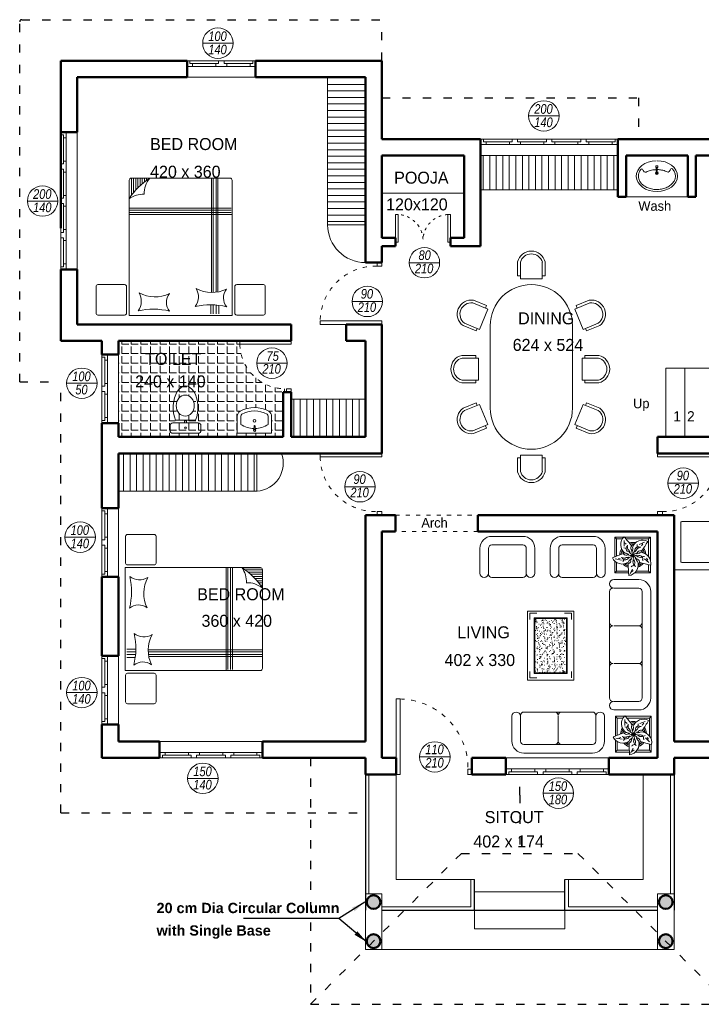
# Model space of a CAD drawing. Header units: centimetres. Extents: x 157 to 4450, y 465 to 3176.
# Tile 1 of 19: x 444 to 1438, y 465 to 1900. Entities that reach past the tile are written whole.
import ezdxf

# ---------------------------------------------------------------- set-up
doc = ezdxf.new("R2010")
doc.units = ezdxf.units.CM
doc.linetypes.add('ACAD_ISO03W100', pattern=[30, 12, -18])
doc.layers.get('0').update_dxf_attribs({"lineweight": 25})
for name, color, linetype, lineweight in [('1.000', 144, 'Continuous', 13), ('Dimension', 8, 'Continuous', 18), ('Door', 4, 'Continuous', 13), ('DTEXT', 76, 'Continuous', 15), ('FURNIT', 204, 'Continuous', 9), ('Roof Line', 2, 'ACAD_ISO03W100', 25), ('Text', 32, 'Continuous', 20), ('Wall', 1, 'Continuous', 50), ('Win', 5, 'Continuous', 20)]:
    doc.layers.add(name, color=color, linetype=linetype, lineweight=lineweight)
doc.styles.add('Dimension', font='arialbd.ttf')
doc.styles.add('ITALIAN', font='ARIALNBI.TTF')
doc.styles.get("Standard").update_dxf_attribs({"font": 'comicbd.ttf'})
doc.dimstyles.get("Standard").update_dxf_attribs({"dimscale": 0.7, "dimtxt": 25, "dimasz": 1.75, "dimexe": 1.25, "dimexo": 0.625, "dimgap": 5, "dimtad": 0, "dimtih": 1, "dimtoh": 1, "dimdec": 0, "dimdsep": 46, "dimtxsty": 'Standard', "dimblk": 'Ar+', "dimcen": 2.5, "dimse1": 1, "dimse2": 1, "dimclrt": 7, "dimadec": 0, "dimazin": 0, "dimtfac": 1, "dimtdec": 0, "dimtmove": 2, "dimatfit": 3, "dimfxl": 1, "dimarcsym": 0})
pattern_1 = [(90, (243.7865, 700.546), (-9.525, 6e-16), [])]

# ---------------------------------------------------------------- blocks, each defined once
blk = doc.blocks.new('BED')
h = blk.add_hatch()
h.set_pattern_fill('LINE', color=256, angle=90, style=0)
h.set_pattern_definition([(90, (596.1703, -996.858), (-3.175, -7e-16), [])])
h.paths.add_polyline_path([(45, -200), (72, -200, 0.414214), (75, -197), (75, -170, -0.104414)])
for p, q in [((-75, 0), (-75, -197)), ((75, 0), (-75, 0)), ((75, -197), (75, 0)), ((-123.4, -3.2), (-123.4, -42.1)), ((-81.7, -0.4), (-120.6, -0.4)), ((-78.9, -42.1), (-78.9, -3.2)), ((-55.8, -2.2), (-55.8, -14.6)), ((-51.7, -2.2), (-51.7, -15)), ((-47.6, -2.2), (-47.6, -15.3)), ((-44, -2.2), (-44, -15.4)), ((78.9, -42.1), (78.9, -3.2)), ((81.7, -0.4), (120.6, -0.4)), ((123.4, -3.2), (123.4, -42.1)), ((-54.4, -34.1), (-54.4, -200)), ((-51.7, -33.7), (-51.7, -200)), ((-47.6, -33.4), (-47.6, -200)), ((-44.9, -33.3), (-44.9, -200)), ((-120.6, -44.9), (-81.7, -44.9)), ((120.6, -44.9), (81.7, -44.9)), ((-73.9, -147.1), (75, -147.1)), ((-73.6, -149.7), (75, -149.7)), ((-73.6, -153.3), (75, -153.3)), ((-73.4, -156.1), (75, -156.1)), ((-72, -200), (72, -200))]:
    blk.add_line(p, q)
for centre, radius, start, end in [((-120.6, -3.2), 2.78, 90, 180), ((-81.7, -3.2), 2.78, 0, 90), ((-82.8, -25.5), 20.4, 321.548, 39.7706), ((-42.9, 82.7), 98.1, 255.7159, 282.8073), ((-2.6, -27.1), 23.3, 142.6889, 210.7999), ((0.4, -19.1), 20.4, 321.548, 39.7706), ((40.3, 89), 98.1, 255.7159, 282.8073), ((80.6, -20.8), 23.3, 142.6889, 210.7999), ((81.7, -3.2), 2.78, 90, 180), ((120.6, -3.2), 2.78, 0, 90), ((37.6, -75.9), 48.9, 62.0019, 115.6938), ((-120.6, -42.1), 2.78, 180, 270), ((-81.7, -42.1), 2.78, 270, 0), ((-45.6, -82.3), 48.9, 62.0019, 115.6938), ((81.7, -42.1), 2.78, 180, 270), ((120.6, -42.1), 2.78, 270, 0), ((-11, -114), 102.7, 303.0782, 326.9218), ((54.2, -139.5), 37, 268.2727, 304.3395), ((18.8, -177.9), 34.3, 319.8721, 2.475), ((-72, -197), 3, 180, 270), ((72, -197), 3, 270, 0)]:
    blk.add_arc(centre, radius, start, end)
blk = doc.blocks.new('90 D1 210')
at = {"linetype": 'ACAD_ISO03W100', "ltscale": 0.5}
blk.add_arc((-8.5, 3.5), 81.5, 88.9456, 178.9456, dxfattribs=at)
at = {"layer": 'Win'}
for p, q in [((-7, 90), (-7, 85)), ((-7, 90), (0, 90)), ((0, 90), (0, 85)), ((-7, 85), (0, 85)), ((0, 5), (-90, 5)), ((-90, 0), (-90, 5)), ((0, 0), (-90, 0)), ((0, 5), (0, 0))]:
    blk.add_line(p, q, dxfattribs=at)
blk = doc.blocks.new('100 Ds 210')
at = {"linetype": 'ACAD_ISO03W100', "ltscale": 0.4}
for centre, start, end in [((2.5, 2.5), 3.0128, 86.9872), ((97.5, 2.5), 93.0128, 176.9872)]:
    blk.add_arc(centre, 47.6, start, end, dxfattribs=at)
at = {"layer": 'Win'}
for p, q in [((0, 50), (0, 0)), ((5, 50), (0, 50)), ((5, 50), (5, 0)), ((95, 0), (95, 50)), ((100, 50), (95, 50)), ((100, 0), (100, 50)), ((0, 0), (5, 0)), ((95, 0), (100, 0))]:
    blk.add_line(p, q, dxfattribs=at)
blk = doc.blocks.new('90 D1 210 (a)')
at = {"linetype": 'ACAD_ISO03W100', "ltscale": 0.5}
blk.add_arc((8.5, 3.5), 81.5, 1.0544, 91.0544, dxfattribs=at)
at = {"layer": 'Win'}
for p, q in [((0, 90), (0, 85)), ((7, 90), (0, 90)), ((7, 90), (7, 85)), ((7, 85), (0, 85)), ((0, 5), (90, 5)), ((0, 5), (0, 0)), ((0, 0), (90, 0)), ((90, 0), (90, 5))]:
    blk.add_line(p, q, dxfattribs=at)
blk = doc.blocks.new('100 D 210(b)')
at = {"linetype": 'ACAD_ISO03W100', "ltscale": 0.5}
blk.add_arc((8.5, 3.5), 91.5, 0.9392, 90.9392, dxfattribs=at)
at = {"layer": 'Win'}
for p, q in [((0, 100), (0, 94.6)), ((7, 100), (0, 100)), ((7, 95), (0, 95)), ((7, 100), (7, 95)), ((0, 5), (100, 5)), ((0, 5), (0, 0)), ((0, 0), (100, 0)), ((100, 0), (100, 5))]:
    blk.add_line(p, q, dxfattribs=at)
blk = doc.blocks.new('WASH (Toilet)')
for p, q in [((0, 0), (50, 0)), ((0, -24.7), (0, 0)), ((50, 0), (50, -24.7)), ((5, -24.7), (5, -12.7)), ((24.3, -2.7), (23.5, -3.8)), ((23.5, -3.8), (23.8, -5.1)), ((23.8, -5.1), (24.9, -5.9)), ((24.7, -10.9), (24.2, -5.4)), ((25.6, -2.5), (24.3, -2.7)), ((24.9, -5.9), (26.2, -5.6)), ((26.7, -3.2), (25.6, -2.5)), ((25.8, -10.9), (26.2, -5.6)), ((26.2, -5.6), (26.9, -4.5)), ((26.9, -4.5), (26.7, -3.2)), ((45, -24.7), (45, -12.7))]:
    blk.add_line(p, q)
for centre, radius in [((25.2, -4.2), 1.29), ((25, -18), 1.84)]:
    blk.add_circle(centre, radius)
for centre, radius, start, end in [((25, -43.5), 36.7, 91.0153, 123.0557), ((25.3, -9.9), 1.12, 240.6851, 296.699), ((25, -43.5), 36.7, 56.9443, 88.2669), ((8.3, -24.7), 8.33, 180, 240), ((8.3, -24.7), 3.33, 180, 240), ((25, 4.2), 36.7, 240, 300), ((41.7, -24.7), 3.33, 300, 0), ((41.7, -24.7), 8.33, 300, 0), ((25, 4.2), 41.7, 240, 300)]:
    blk.add_arc(centre, radius, start, end)
blk = doc.blocks.new('CLOSET-europ-')
for p, q in [((25.3, 18.1), (25.3, -18.9)), ((36.3, 22.1), (29.3, 22.1)), ((40.3, -18.9), (40.3, 18.1)), ((21.4, -15), (21.4, 14.1)), ((21.4, 1.1), (25.3, 1.1)), ((21.4, -1.9), (25.3, -1.9)), ((29.3, -22.9), (36.3, -22.9))]:
    blk.add_line(p, q)
blk.add_circle((32.6, -0.4), 1.32)
for centre, start, end in [((29.3, 18.1), 90, 180), ((36.3, 18.1), 0, 90), ((29.3, -18.9), 180, 270), ((36.3, -18.9), 270, 0)]:
    blk.add_arc(centre, 4, start, end)
at = {"extrusion": (0, 0, -1)}
for centre, major_axis, ratio, start_param, end_param in [((2.9, -0.4), (31.5, 0), 0.5703, 0.941985, 5.3412), ((0, 0), (15.4, 0), 0.857143, 3.141593, 9.424778)]:
    blk.add_ellipse(centre, major_axis=major_axis, ratio=ratio, start_param=start_param, end_param=end_param, dxfattribs=at)
blk = doc.blocks.new('sofa2')
for p, q in [((50, 0), (-50, 0)), ((50, -12.5), (-50, -12.5)), ((-67.5, -17.5), (-67.5, -53.75)), ((-55, -17.5), (-55, -53.75)), ((0, -17.5), (0, -53.75)), ((0, -17.5), (0, -53.75)), ((55, -53.75), (55, -17.5)), ((67.5, -53.75), (67.5, -17.5)), ((-50, -60), (50, -60))]:
    blk.add_line(p, q)
for centre, radius, start, end in [((-50, -17.5), 17.5, 90, 180), ((50, -17.5), 17.5, 0, 90), ((-50, -17.5), 5, 90, 180), ((-5, -17.5), 5, 0, 90), ((5, -17.5), 5, 90, 180), ((50, -17.5), 5, 0, 90), ((-61.25, -53.75), 6.25, 180, 0), ((-50, -55), 5, 180, 270), ((-5, -55), 5, 270, 0), ((5, -55), 5, 180, 270), ((50, -55), 5, 270, 0), ((61.25, -53.75), 6.25, 180, 0)]:
    blk.add_arc(centre, radius, start, end)
blk = doc.blocks.new('sofa3')
for p, q in [((77.5, 0), (-77.5, 0)), ((77.5, -12.5), (-77.5, -12.5)), ((-95, -17.5), (-95, -53.75)), ((-82.5, -17.5), (-82.5, -53.75)), ((-27.5, -17.5), (-27.5, -53.75)), ((-27.5, -17.5), (-27.5, -53.75)), ((27.5, -17.5), (27.5, -53.75)), ((27.5, -17.5), (27.5, -53.75)), ((82.5, -53.75), (82.5, -17.5)), ((95, -53.75), (95, -17.5)), ((-77.5, -60), (77.5, -60))]:
    blk.add_line(p, q)
for centre, radius, start, end in [((-77.5, -17.5), 17.5, 90, 180), ((77.5, -17.5), 17.5, 0, 90), ((-77.5, -17.5), 5, 90, 180), ((-32.5, -17.5), 5, 0, 90), ((-22.5, -17.5), 5, 90, 180), ((22.5, -17.5), 5, 0, 90), ((32.5, -17.5), 5, 90, 180), ((77.5, -17.5), 5, 0, 90), ((-88.75, -53.75), 6.25, 180, 0), ((-77.5, -55), 5, 180, 270), ((-32.5, -55), 5, 270, 0), ((-22.5, -55), 5, 180, 270), ((22.5, -55), 5, 270, 0), ((32.5, -55), 5, 180, 270), ((77.5, -55), 5, 270, 0), ((88.75, -53.75), 6.25, 180, 0)]:
    blk.add_arc(centre, radius, start, end)
blk = doc.blocks.new('sofa1')
for p, q in [((22.5, 0), (-22.5, 0)), ((22.5, -12.5), (-22.5, -12.5)), ((-40, -17.5), (-40, -53.75)), ((-27.5, -17.5), (-27.5, -53.75)), ((27.5, -53.75), (27.5, -17.5)), ((40, -53.75), (40, -17.5)), ((-22.5, -60), (22.5, -60))]:
    blk.add_line(p, q)
for centre, radius, start, end in [((-22.5, -17.5), 17.5, 90, 180), ((22.5, -17.5), 17.5, 0, 90), ((-22.5, -17.5), 5, 90, 180), ((22.5, -17.5), 5, 0, 90), ((-33.75, -53.75), 6.25, 180, 0), ((-22.5, -55), 5, 180, 270), ((22.5, -55), 5, 270, 0), ((33.75, -53.75), 6.25, 180, 0)]:
    blk.add_arc(centre, radius, start, end)
blk = doc.blocks.new('coir-')
h = blk.add_hatch()
h.set_pattern_fill('AR-SAND', color=256, scale=0.15, style=0)
h.set_pattern_definition([(37.5, (-7611.087, -350.692), (-0.2400047, 7.3411986), [0, -5.7912, 0, -6.477, 0, -6.19125]), (7.5, (-7611.087, -350.692), (6.742849, 10.752377), [0, -3.1242, 0, -5.2197, 0, -2.00025]), (327.5, (-7615.773, -350.692), (11.8648856, 0.021558), [0, -1.905, 0, -6.858, 0, -8.9535]), (317.5, (-7615.773, -350.692), (11.453347, 3.34394), [0, -0.9525, 0, -4.4958, 0, -5.1435])])
h.paths.add_polyline_path([(-39.6, 56.8), (-39.6, 10.8), (39.6, 10.8), (39.6, 56.8)])
for p, q in [((-50.4, 67.6), (50.4, 67.6)), ((-50.4, 0), (-50.4, 67.6)), ((-47.2, 64.2), (-37.8, 64.2)), ((-47.2, 64.2), (-37.8, 64.2)), ((-47.2, 53.8), (-47.2, 64.2)), ((-47.2, 53.8), (-47.2, 64.2)), ((40.6, 57.7), (-40.6, 57.7)), ((-40.6, 57.7), (-40.6, 9.8)), ((47.2, 64.2), (37.8, 64.2)), ((47.2, 64.2), (37.8, 64.2)), ((40.6, 9.8), (40.6, 57.7)), ((47.2, 53.8), (47.2, 64.2)), ((47.2, 53.8), (47.2, 64.2)), ((50.4, 0), (50.4, 67.6)), ((39.6, 56.8), (-39.6, 56.8)), ((-39.6, 56.8), (-39.6, 10.8)), ((39.6, 10.8), (39.6, 56.8)), ((-50.4, 0), (50.4, 0)), ((-47.2, 3.4), (-37.8, 3.4)), ((-47.2, 3.4), (-37.8, 3.4)), ((-40.6, 9.8), (40.6, 9.8)), ((-39.6, 10.8), (39.6, 10.8)), ((47.2, 3.4), (37.8, 3.4)), ((47.2, 3.4), (37.8, 3.4)), ((47.2, 13.8), (47.2, 3.4)), ((47.2, 13.8), (47.2, 3.4))]:
    blk.add_line(p, q)
blk = doc.blocks.new('flower')
for p, q in [((-13.4, 26.5), (-26.3, 26.5)), ((-26.3, 26.5), (-26.3, -2.2)), ((-23.7, 23.9), (-26.3, 26.5)), ((-23.7, 23.9), (-15.3, 23.9)), ((-23.7, -1.2), (-23.7, 23.9)), ((-12.5, 13.3), (-12.7, 21.9)), ((-9.5, 16.1), (-12.3, 18.4)), ((25.7, 26.5), (-12.1, 26.5)), ((-9.9, 23.9), (23.1, 23.9)), ((17.1, 19.1), (9.2, 15.9)), ((12.7, 13.8), (14.8, 16.6)), ((23.1, 23.9), (25.7, 26.5)), ((23.1, 23.9), (23.1, -2)), ((25.7, -6.9), (25.7, 26.5)), ((-26.3, -8.4), (-26.3, -25.5)), ((-16.4, -6.8), (-25.9, -5.2)), ((-23.7, -22.9), (-23.7, -10.4)), ((-18.5, -4.5), (-21.5, -5.2)), ((23.3, -10.5), (17.3, -4.9)), ((21.9, -6.8), (19.8, -4.2)), ((23.1, -13.8), (23.1, -22.9)), ((-23.7, -22.9), (-26.3, -25.5)), ((-26.3, -25.5), (-6, -25.5)), ((-6.2, -22.9), (-23.7, -22.9)), ((-4.4, -27.4), (-0.5, -20)), ((0.7, -22.3), (-2.3, -24.6)), ((2.7, -25.5), (25.7, -25.5)), ((23.1, -22.9), (5.1, -22.9)), ((23.1, -22.9), (25.7, -25.5)), ((25.7, -25.5), (25.7, -14.4))]:
    blk.add_line(p, q)
for centre, radius, start, end in [((-1.8, 15.7), 15.8, 133.7709, 232.4562), ((-158.6, -101.4), 194.5, 36.3611, 41.403), ((7.8, 13.8), 15.8, 175.5885, 196.9232), ((0, 0), 19, 77.3946, 106.2488), ((0, 0), 17, 81.9746, 103.4633), ((1.8, 10.8), 4.79, 93.2089, 248.5535), ((14.4, 6.5), 15.8, 61.7709, 160.9232), ((-187.9, 11.1), 194.5, 0.3611, 1.3361), ((-145.5, 119.4), 194.5, 324.3611, 329.403), ((47.5, -182.1), 194.5, 108.3611, 113.403), ((0, 0), 19, 149.3946, 178.2488), ((0, 0), 17, 153.9746, 175.4633), ((-9.7, 5), 4.79, 165.2089, 320.5535), ((-68.6, -175.3), 194.5, 72.3611, 73.3361), ((-10.8, -1.7), 4.79, 29.3492, 95.5397), ((-4.9, 9.8), 4.79, 129.2089, 284.5535), ((-9.7, 5), 4.79, 353.3492, 59.5397), ((-1.8, 15.7), 15.8, 249.5421, 276.3607), ((-10.7, 11.7), 15.8, 285.5421, 312.3607), ((7.8, 13.8), 15.8, 213.5421, 240.3607), ((-15.5, 3.2), 15.8, 321.5421, 348.3607), ((-4.9, 9.8), 4.79, 317.3492, 23.5397), ((14.4, 6.5), 15.8, 177.5421, 204.3607), ((15.5, -3.2), 15.8, 141.5421, 168.3607), ((10.7, -11.7), 15.8, 105.5421, 132.3607), ((1.8, -15.7), 15.8, 69.5421, 96.3607), ((-7.8, -13.8), 15.8, 30.4375, 60.3607), ((-14.4, -6.5), 15.8, 357.5421, 24.3607), ((1.8, 10.8), 4.79, 281.3492, 1.952), ((7.8, 7.7), 4.79, 57.2089, 212.5535), ((7.8, 7.7), 4.79, 245.3492, 311.5397), ((10.8, 1.7), 4.79, 21.2089, 176.5535), ((15.5, -3.2), 15.8, 103.5885, 124.9232), ((10.7, -11.7), 15.8, 349.7709, 88.9232), ((0, 0), 17, 9.9746, 31.4633), ((0, 0), 19, 5.3946, 34.2488), ((-15.5, 3.2), 15.8, 205.7709, 304.9232), ((-10.7, 11.7), 15.8, 247.5885, 268.9232), ((-10.8, -1.7), 4.79, 201.2089, 356.5535), ((145.5, -119.4), 194.5, 144.3611, 145.3361), ((0, 0), 19, 221.3946, 250.2488), ((0, 0), 17, 225.9746, 247.4633), ((-7.8, -7.7), 4.79, 65.3492, 131.5397), ((-7.8, -7.7), 4.79, 237.2089, 32.5535), ((187.9, -11.1), 194.5, 180.3611, 185.403), ((-1.8, -10.8), 4.79, 101.3492, 167.5397), ((-7.8, -13.8), 15.8, 277.7709, 16.9232), ((-1.8, -10.8), 4.79, 273.2089, 68.5535), ((4.9, -9.8), 4.79, 137.3492, 217.952), ((-14.4, -6.5), 15.8, 340.4562, 340.9232), ((158.6, 101.4), 194.5, 215.9577, 217.3361), ((4.9, -9.8), 4.79, 309.2089, 104.5535), ((9.7, -5), 4.79, 173.3492, 239.5397), ((9.7, -5), 4.79, 345.2089, 140.5535), ((10.8, 1.7), 4.79, 209.3492, 289.952), ((0, 0), 19, 293.3946, 322.2488), ((0, 0), 17, 297.9746, 319.4633), ((68.6, 175.3), 194.5, 252.3611, 257.403), ((1.8, -15.7), 15.8, 52.4562, 52.9232), ((-47.5, 182.1), 194.5, 287.9577, 289.3361), ((1.8, -15.7), 15.8, 31.5885, 37.015), ((-14.4, -6.5), 15.8, 319.5885, 325.015)]:
    blk.add_arc(centre, radius, start, end)
blk = doc.blocks.new('FRIDGE')
for points in [[(-28, 3), (28, 3, 0.414214), (30, 5), (30, 6, 0.414214), (28, 8), (-28, 8, 0.414214), (-30, 6), (-30, 5, 0.414214)], [(-28, -52), (28, -52, 0.414214), (30, -50), (30, -2, 0.414214), (28, 0), (-28, 0, 0.414214), (-30, -2), (-30, -50, 0.414214)]]:
    blk.add_lwpolyline(points, format="xyb", close=True)
blk.add_open_spline([(24.4, 8), (23.9, 8.4), (23, 9.1), (21.8, 10.1), (20.6, 10.4), (19.7, 9.5), (20.7, 9.5), (21.3, 9), (20.7, 8.4), (20.3, 8.1), (20.1, 8)], degree=3, knots=[0, 0, 0, 0, 1.291654, 2.200769, 3.839886, 4.285587, 5.034227, 5.643325, 6.202245, 7.060624, 7.060624, 7.060624, 7.060624])
blk = doc.blocks.new('75 D2 210 (b)')
at = {"linetype": 'ACAD_ISO03W100', "ltscale": 0.5}
blk.add_arc((8.5, 3.5), 66.5, 1.2922, 91.2922, dxfattribs=at)
at = {"layer": 'Win'}
for p, q in [((7, 75), (0, 75)), ((0, 75), (0, 70)), ((7, 75), (7, 70)), ((7, 70), (0, 70)), ((0, 5), (75, 5)), ((0, 5), (0, 0)), ((0, 0), (75, 0)), ((75, 0), (75, 5))]:
    blk.add_line(p, q, dxfattribs=at)
blk = doc.blocks.new('WASH (Common)')
for p, q in [((1.6, 4.4), (-1.6, 4.4)), ((0, 6), (0, 2.7))]:
    blk.add_line(p, q)
at = {"lineweight": 9}
for points in [[(-1.6, 12.5), (1.2, 12.5), (1.2, 15.1), (-1.6, 15.1)], [(-1, 7.9), (0.5, 7.9), (0.5, 12.5), (-1, 12.5)]]:
    blk.add_lwpolyline(points, close=True, dxfattribs=at)
for radius in [2.13, 1.63]:
    blk.add_circle((0, 4.4), radius, dxfattribs=at)
blk.add_ellipse((0, 0), major_axis=(-30, 0), ratio=0.75, start_param=4.747261, end_param=10.979607)
blk.add_open_spline([(-1, 9.5), (-3.3, 9.4), (-5.5, 9.2), (-9.9, 8.2), (-12.2, 7.5), (-16.3, 5.6), (-18.2, 4.5), (-21.4, 11.9), (-22.8, 10.5), (-25, 7.5), (-25.8, 5.9), (-26.8, 2.9), (-27, 1.4), (-27, 0), (-27, -1.4), (-26.8, -2.8), (-25.9, -5.7), (-25.1, -7.3), (-23, -10.3), (-21.6, -11.8), (-18.4, -14.3), (-16.5, -15.5), (-12.4, -17.4), (-10.2, -18.1), (-5.5, -19.2), (-3.1, -19.5), (1.8, -19.5), (4.3, -19.3), (9, -18.5), (11.3, -17.8), (15.5, -16), (17.4, -14.9), (20.8, -12.5), (22.3, -11.1), (24.6, -8.1), (25.5, -6.6), (26.7, -3.4), (27, -1.7), (27, 1.5), (26.7, 3.2), (25.6, 6.4), (24.7, 7.9), (22.4, 10.9), (21, 12.3), (17.7, 4.8), (15.7, 5.9), (11.6, 7.7), (9.3, 8.4), (4.8, 9.2), (2.7, 9.5), (0.5, 9.5)], degree=3, knots=[4.750091, 4.750091, 4.750091, 4.750091, 4.989867, 4.989867, 5.254661, 5.254661, 5.519456, 5.519456, 5.784251, 5.784251, 6.049045, 6.049045, 6.283185, 6.283185, 6.283185, 6.506748, 6.506748, 6.771543, 6.771543, 7.036337, 7.036337, 7.301132, 7.301132, 7.565927, 7.565927, 7.830721, 7.830721, 8.095516, 8.095516, 8.360311, 8.360311, 8.625105, 8.625105, 8.8899, 8.8899, 9.154695, 9.154695, 9.419489, 9.419489, 9.684284, 9.684284, 9.949079, 9.949079, 10.213873, 10.213873, 10.478668, 10.478668, 10.743463, 10.743463, 10.978312, 10.978312, 10.978312, 10.978312])
blk = doc.blocks.new('DIN22')
for p, q in [((26.8, 81.1), (26.8, 101.6)), ((30.8, 77.1), (30.8, 101.1)), ((62.8, 77.1), (62.8, 101.1)), ((66.8, 81.1), (66.8, 101.6)), ((-4.6, 75.4), (-13.6, 97.6)), ((-2.4, 80.6), (-10.1, 99.6)), ((102.4, 80.6), (110.1, 99.6)), ((104.6, 75.4), (113.6, 97.6)), ((-39.4, 65.5), (-47.2, 84.4)), ((-34.2, 63.3), (-43.3, 85.5)), ((-4.6, 75.4), (-34.2, 63.3)), ((-2.4, 80.6), (-6.1, 79.1)), ((30.8, 81.1), (26.8, 81.1)), ((62.8, 77.1), (30.8, 77.1)), ((66.8, 81.1), (62.8, 81.1)), ((102.4, 80.6), (106.1, 79.1)), ((104.6, 75.4), (134.2, 63.3)), ((134.2, 63.3), (143.3, 85.5)), ((139.4, 65.5), (147.2, 84.4)), ((-35.7, 67), (-39.4, 65.5)), ((110, 60), (-10, 60)), ((135.7, 67), (139.4, 65.5)), ((-82.5, 20), (-103, 20)), ((-78.5, 16), (-102.5, 16)), ((-82.5, 16), (-82.5, 20)), ((-78.5, -16), (-78.5, 16)), ((178.5, -16), (178.5, 16)), ((178.5, 16), (202.5, 16)), ((182.5, 16), (182.5, 20)), ((182.5, 20), (203, 20)), ((-82.5, -20), (-103, -20)), ((-78.5, -16), (-102.5, -16)), ((-82.5, -20), (-82.5, -16)), ((178.5, -16), (202.5, -16)), ((182.5, -20), (182.5, -16)), ((182.5, -20), (203, -20)), ((-39.4, -65.5), (-47.2, -84.4)), ((-34.2, -63.3), (-43.3, -85.5)), ((-35.7, -67), (-39.4, -65.5)), ((-4.6, -75.4), (-34.2, -63.3)), ((-10, -60), (110, -60)), ((104.6, -75.4), (134.2, -63.3)), ((134.2, -63.3), (143.3, -85.5)), ((135.7, -67), (139.4, -65.5)), ((139.4, -65.5), (147.2, -84.4)), ((-4.6, -75.4), (-13.6, -97.6)), ((-2.4, -80.6), (-10.1, -99.6)), ((-2.4, -80.6), (-6.1, -79.1)), ((30.8, -78), (26.8, -78)), ((26.8, -78), (26.8, -98.5)), ((62.8, -74), (30.8, -74)), ((30.8, -74), (30.8, -98)), ((62.8, -74), (62.8, -98)), ((66.8, -78), (62.8, -78)), ((66.8, -78), (66.8, -98.5)), ((102.4, -80.6), (106.1, -79.1)), ((102.4, -80.6), (110.1, -99.6)), ((104.6, -75.4), (113.6, -97.6))]:
    blk.add_line(p, q)
for centre, radius, start, end in [((46.8, 96.7), 20.6, 13.708, 166.292), ((-26.8, 87.5), 20.6, 35.9808, 188.5648), ((-26.8, 87.5), 16.6, 37.5533, 186.9923), ((46.8, 96.7), 16.6, 15.2805, 164.7195), ((126.8, 87.5), 20.6, 351.4352, 144.0192), ((126.8, 87.5), 16.6, 353.0077, 142.4467), ((-10, 0), 60, 90, 270), ((110, 0), 60, 270, 90), ((-98.1, 0), 20.6, 103.708, 256.292), ((-98.1, 0), 16.6, 105.2805, 254.7195), ((198.1, 0), 16.6, 285.2805, 74.7195), ((198.1, 0), 20.6, 283.708, 76.292), ((-26.8, -87.5), 20.6, 171.4352, 324.0192), ((-26.8, -87.5), 16.6, 173.0077, 322.4467), ((126.8, -87.5), 20.6, 215.9808, 8.5648), ((126.8, -87.5), 16.6, 217.5533, 6.9923), ((46.8, -93.6), 20.6, 193.708, 346.292), ((46.8, -93.6), 16.6, 195.2805, 344.7195)]:
    blk.add_arc(centre, radius, start, end)
blk = doc.blocks.new('Double Column (Single Base)')
at = {"layer": 'FURNIT'}
for points in [[(10, 69, 1), (-10, 69, 1)], [(-10, 12, 1), (10, 12, 1)]]:
    blk.add_hatch(color=256, dxfattribs=at).paths.add_polyline_path(points)
for centre in [(0, 69), (0, 12)]:
    blk.add_circle(centre, 10)
at = {"layer": 'Win'}
blk.add_lwpolyline([(-12, 0), (12, 0), (12, 81), (-12, 81)], close=True, dxfattribs=at)
blk = doc.blocks.new('Ar+')
for p, q in [((0, 10), (0, -10)), ((-5, 0), (5, 0))]:
    blk.add_line(p, q)
at = {"lineweight": 35}
blk.add_line((5, 5), (-5, -5), dxfattribs=at)

msp = doc.modelspace()

# ---------------------------------------------------------------- hatches: boundary and pattern name
at = {"layer": '1.000'}
h = msp.add_hatch(dxfattribs=at)
h.set_pattern_fill('ANGLE,_O', color=256, scale=2)
h.set_pattern_definition([(0, (243.787, 700.546), (0, 13.97), [10.16, -3.81]), (90, (243.787, 700.546), (-13.97, 9e-16), [10.16, -3.81])])
h.paths.add_polyline_path([(828.3, 1291.7), (828.3, 1356.7), (833.3, 1356.7), (833.3, 1361.7, -0.414214), (765.3, 1426.7), (765.3, 1431.7), (588.3, 1431.7), (588.3, 1411.7), (588.3, 1311.7), (588.3, 1291.7)])
h.paths.add_polyline_path([(667.6, 1311.9), (684.6, 1311.9), (684.6, 1315.8), (671.6, 1315.8)], flags=16)
edge = h.paths.add_edge_path(flags=16)
edge.add_ellipse((685.7, 1337.3), major_axis=(0, 15.4), ratio=0.857143, start_angle=0, end_angle=360)
h.paths.add_polyline_path([(765.8, 1329, -0.267949), (807.4, 1329, -0.267952), (811.6, 1321.8), (811.6, 1297.1), (761.6, 1297.1), (761.6, 1321.8, -0.267949)], flags=16)
h.paths.add_polyline_path([(804.9, 1324.7, -0.267953), (806.6, 1321.8), (806.6, 1309.8, -0.128794), (789, 1304), (788.3, 1300.3), (787.2, 1299.6), (785.6, 1299.8), (785.6, 1300.2), (785.1, 1300.9), (785.7, 1303.9, -0.138915), (766.6, 1309.8), (766.6, 1323.7, -0.282291)], flags=0)
h.paths.add_polyline_path([(607.8, 1358.5), (741.5, 1358.5), (741.5, 1387), (607.8, 1387)], flags=24)
h.paths.add_polyline_path([(622.1, 1390.4), (727.2, 1390.4), (727.2, 1420.7), (622.1, 1420.7)], flags=24)
at = {"layer": 'FURNIT'}
h = msp.add_hatch(dxfattribs=at)
h.set_pattern_fill('LINE,_O', color=256, scale=3)
h.set_pattern_definition([(0, (243.7865, 700.546), (0, 9.525), [])])
h.paths.add_polyline_path([(893.3, 1600.7), (948.3, 1600.7), (948.3, 1815.7), (893.3, 1815.7)])
h = msp.add_hatch(dxfattribs=at)
h.set_pattern_fill('LINE,_O', color=256, scale=3, angle=90)
h.set_pattern_definition(pattern_1)
h.paths.add_polyline_path([(1316.3, 1651.7), (1316.3, 1701.7), (1116.3, 1701.7), (1116.3, 1651.7)])
h = msp.add_hatch(dxfattribs=at)
h.set_pattern_fill('LINE', color=256, scale=3, angle=90, style=0)
h.set_pattern_definition(pattern_1)
h.paths.add_polyline_path([(840.3, 1346.7), (840.3, 1291.7), (948.3, 1291.7), (948.3, 1346.7)])
h = msp.add_hatch(dxfattribs=at)
h.set_pattern_fill('LINE', color=256, scale=3, angle=90, style=0)
h.set_pattern_definition([(90, (-2861.813, 5878.046), (-9.525, 6e-16), [])])
h.paths.add_polyline_path([(790.3, 1212.7), (790.3, 1267.7), (588.3, 1267.7), (588.3, 1212.7)])

# ---------------------------------------------------------------- linework, layer by layer
for p, q in [((948.3, 799.7), (948.3, 601.7)), ((1398.3, 799.7), (1398.3, 601.7)), ((1107.3, 601.7), (1107.3, 646.7)), ((1239.3, 601.7), (1239.3, 646.7)), ((972.3, 601.7), (1374.3, 601.7))]:
    msp.add_line(p, q)
at = {"layer": '1.000'}
for p, q in [((893.3, 1600.7), (893.3, 1815.7)), ((1116.3, 1651.7), (1316.3, 1651.7)), ((972.3, 1646.7), (1092.3, 1646.7)), ((1328.3, 1641.7), (1418.3, 1641.7)), ((893.3, 1600.7), (948.3, 1600.7)), ((790.3, 1212.7), (790.3, 1267.7)), ((588.3, 1212.7), (790.3, 1212.7)), ((993.3, 799.7), (993.3, 646.7)), ((1353.3, 799.7), (1353.3, 646.7)), ((993.3, 646.7), (1107.3, 646.7)), ((1102.3, 606.7), (1102.3, 646.7)), ((1239.3, 646.7), (1353.3, 646.7)), ((1244.3, 606.7), (1244.3, 646.7))]:
    msp.add_line(p, q, dxfattribs=at)
for centre, radius, start, end in [((948.3, 1600.7), 55, 180, 270), ((787.7, 1253.5), 40.9, 273.6799, 20.2732)]:
    msp.add_arc(centre, radius, start, end, dxfattribs=at)
at = {"layer": 'Dimension', "linetype": 'ACAD_ISO03W100', "ltscale": 0.5}
for p, q in [((992.3, 1177.7), (1112.3, 1177.7)), ((1112.3, 1153.7), (992.3, 1153.7))]:
    msp.add_line(p, q, dxfattribs=at)
at = {"layer": 'Dimension'}
msp.add_lwpolyline([(1548.3, 1475.7, 0, 15, 0), (1548.3, 1450.7, 0, 0, 0), (1548.3, 1337.8, 0, 0, 0), (1366.8, 1337.8, 0, 0, 0)], format="xyseb", dxfattribs=at)
at = {"layer": 'DTEXT'}
for p, q in [((711.1, 1865.5), (755.4, 1865.5)), ((1186.3, 1759.4), (1230.6, 1759.4)), ((455.6, 1635.4), (499.9, 1635.4)), ((1012.3, 1545.5), (1056.6, 1545.5)), ((928.9, 1489.1), (973.3, 1489.1)), ((789.9, 1399.1), (834.3, 1399.1)), ((512.7, 1369.8), (557.1, 1369.8)), ((1389.5, 1224.3), (1433.9, 1224.3)), ((918.2, 1219), (962.6, 1219)), ((510.3, 1145.6), (554.7, 1145.6)), ((512.7, 919), (557.1, 919)), ((1027.4, 825.2), (1071.8, 825.2)), ((689.2, 794), (733.6, 794)), ((1207.4, 772.5), (1251.8, 772.5))]:
    msp.add_line(p, q, dxfattribs=at)
for centre in [(733.3, 1865.5), (1208.5, 1759.4), (477.7, 1635.4), (1034.4, 1545.5), (951.1, 1489.1), (812.1, 1399.1), (534.9, 1369.8), (940.4, 1219), (1411.7, 1224.3), (532.5, 1145.6), (534.9, 919), (1049.6, 825.2), (711.4, 794), (1229.6, 772.5)]:
    msp.add_circle(centre, 22.2, dxfattribs=at)
at = {"layer": 'Roof Line'}
for p, q in [((444.3, 1371.7), (444.3, 1896.7)), ((447.3, 1899.7), (972.3, 1899.7)), ((972.3, 1839.7), (972.3, 1899.7)), ((972.3, 1785.7), (1346.3, 1785.7)), ((1346.3, 1785.7), (1346.3, 1725.7)), ((444.3, 1371.7), (504.3, 1371.7)), ((504.3, 743.7), (504.3, 1371.7)), ((868.3, 823.7), (868.3, 464.7)), ((1173.3, 769.7), (1173.3, 799.7)), ((1173.3, 769.7), (1173.3, 684.7)), ((504.3, 743.7), (948.3, 743.7)), ((868.3, 464.7), (1088.3, 684.7)), ((1088.3, 684.7), (1258.3, 684.7)), ((1258.3, 684.7), (1478.3, 464.7)), ((868.3, 464.7), (1478.3, 464.7))]:
    msp.add_line(p, q, dxfattribs=at)
msp.add_arc((447.3, 1896.7), 3, 90, 180, dxfattribs=at)
at = {"layer": 'Wall'}
for p, q in [((504.3, 1839.7), (688.3, 1839.7)), ((504.3, 1735.7), (504.3, 1839.7)), ((688.3, 1839.7), (688.3, 1815.7)), ((788.3, 1839.7), (788.3, 1815.7)), ((788.3, 1839.7), (972.3, 1839.7)), ((972.3, 1725.7), (972.3, 1839.7)), ((528.3, 1815.7), (688.3, 1815.7)), ((528.3, 1735.7), (528.3, 1815.7)), ((788.3, 1815.7), (948.3, 1815.7)), ((948.3, 1545.7), (948.3, 1815.7)), ((504.3, 1735.7), (528.3, 1735.7)), ((972.3, 1725.7), (1116.3, 1725.7)), ((1116.3, 1725.7), (1116.3, 1701.7)), ((1316.3, 1725.7), (1316.3, 1701.7)), ((1316.3, 1725.7), (1782.3, 1725.7)), ((972.3, 1701.7), (1092.3, 1701.7)), ((972.3, 1581.7), (972.3, 1701.7)), ((1092.3, 1581.7), (1092.3, 1701.7)), ((1116.3, 1569.7), (1116.3, 1701.7)), ((1316.3, 1641.7), (1316.3, 1701.7)), ((1328.3, 1641.7), (1328.3, 1701.7)), ((1328.3, 1701.7), (1418.3, 1701.7)), ((1418.3, 1641.7), (1418.3, 1701.7)), ((1430.3, 1641.7), (1430.3, 1701.7)), ((1430.3, 1701.7), (1514.3, 1701.7)), ((1316.3, 1641.7), (1328.3, 1641.7)), ((1418.3, 1641.7), (1430.3, 1641.7)), ((972.3, 1581.7), (992.3, 1581.7)), ((992.3, 1581.7), (992.3, 1569.7)), ((1072.3, 1581.7), (1072.3, 1569.7)), ((1072.3, 1581.7), (1092.3, 1581.7)), ((972.3, 1545.7), (972.3, 1569.7)), ((972.3, 1569.7), (992.3, 1569.7)), ((1072.3, 1569.7), (1116.3, 1569.7)), ((504.3, 1535.7), (528.3, 1535.7)), ((504.3, 1431.7), (504.3, 1535.7)), ((528.3, 1455.7), (528.3, 1535.7)), ((948.3, 1545.7), (972.3, 1545.7)), ((528.3, 1455.7), (840.3, 1455.7)), ((840.3, 1431.7), (840.3, 1455.7)), ((920.3, 1431.7), (920.3, 1455.7)), ((920.3, 1455.7), (972.3, 1455.7)), ((972.3, 1267.7), (972.3, 1455.7)), ((504.3, 1431.7), (564.3, 1431.7)), ((564.3, 1411.7), (564.3, 1431.7)), ((588.3, 1431.7), (840.3, 1431.7)), ((588.3, 1411.7), (588.3, 1431.7)), ((920.3, 1431.7), (948.3, 1431.7)), ((948.3, 1291.7), (948.3, 1431.7)), ((564.3, 1411.7), (588.3, 1411.7)), ((828.3, 1356.7), (828.3, 1291.7)), ((828.3, 1356.7), (840.3, 1356.7)), ((840.3, 1356.7), (840.3, 1291.7)), ((564.3, 1311.7), (588.3, 1311.7)), ((564.3, 1187.7), (564.3, 1311.7)), ((588.3, 1291.7), (588.3, 1311.7)), ((588.3, 1291.7), (828.3, 1291.7)), ((840.3, 1291.7), (948.3, 1291.7)), ((1374.3, 1291.7), (1608.3, 1291.7)), ((1374.3, 1267.7), (1374.3, 1291.7)), ((588.3, 1267.7), (826.3, 1267.7)), ((588.3, 1267.7), (972.3, 1267.7)), ((588.3, 1187.7), (588.3, 1267.7)), ((1374.3, 1267.7), (1608.3, 1267.7)), ((564.3, 1187.7), (588.3, 1187.7)), ((948.3, 847.7), (948.3, 1177.7)), ((992.3, 1177.7), (948.3, 1177.7)), ((992.3, 1153.7), (992.3, 1177.7)), ((1398.3, 1177.7), (1112.3, 1177.7)), ((1112.3, 1153.7), (1112.3, 1177.7)), ((1398.3, 847.7), (1398.3, 1177.7)), ((972.3, 823.7), (972.3, 1153.7)), ((992.3, 1153.7), (972.3, 1153.7)), ((1374.3, 1153.7), (1112.3, 1153.7)), ((1374.3, 823.7), (1374.3, 1153.7)), ((564.3, 1087.7), (588.3, 1087.7)), ((564.3, 972.7), (564.3, 1087.7)), ((588.3, 972.7), (588.3, 1087.7)), ((564.3, 972.7), (588.3, 972.7)), ((564.3, 823.7), (564.3, 872.7)), ((564.3, 872.7), (588.3, 872.7)), ((588.3, 847.7), (588.3, 872.7)), ((588.3, 847.7), (648.3, 847.7)), ((648.3, 823.7), (648.3, 847.7)), ((798.3, 823.7), (798.3, 847.7)), ((798.3, 847.7), (948.3, 847.7)), ((1398.3, 847.7), (1548.3, 847.7)), ((564.3, 823.7), (648.3, 823.7)), ((798.3, 823.7), (948.3, 823.7)), ((948.3, 799.7), (948.3, 823.7)), ((993.3, 823.7), (972.3, 823.7)), ((993.3, 823.7), (993.3, 799.7)), ((1103.3, 799.7), (1103.3, 823.7)), ((1153.3, 823.7), (1103.3, 823.7)), ((1153.3, 799.7), (1153.3, 823.7)), ((1374.3, 823.7), (1303.3, 823.7)), ((1303.3, 799.7), (1303.3, 823.7)), ((1398.3, 799.7), (1398.3, 823.7)), ((1398.3, 823.7), (1548.3, 823.7)), ((993.3, 799.7), (948.3, 799.7)), ((1153.3, 799.7), (1103.3, 799.7)), ((1398.3, 799.7), (1303.3, 799.7))]:
    msp.add_line(p, q, dxfattribs=at)
at = {"layer": 'Wall', "extrusion": (1, -2.22045e-16, 4.93038e-32), "elevation": 504.3}
msp.add_lwpolyline([(1735.7, 0), (1595.7, 0)], dxfattribs=at)
at = {"layer": 'Win'}
for p, q in [((692.3, 1839.7), (688.3, 1839.7)), ((734.3, 1839.7), (692.3, 1839.7)), ((692.3, 1839.7), (692.3, 1835.7)), ((734.3, 1839.7), (738.3, 1839.7)), ((734.3, 1835.7), (734.3, 1839.7)), ((742.3, 1839.7), (738.3, 1839.7)), ((742.3, 1839.7), (784.3, 1839.7)), ((742.3, 1835.7), (742.3, 1839.7)), ((784.3, 1839.7), (788.3, 1839.7)), ((784.3, 1839.7), (784.3, 1835.7)), ((688.3, 1831.7), (738.3, 1831.7)), ((692.3, 1835.7), (734.3, 1835.7)), ((696.3, 1835.7), (696.3, 1831.7)), ((730.3, 1831.7), (730.3, 1835.7)), ((788.3, 1831.7), (738.3, 1831.7)), ((784.3, 1835.7), (742.3, 1835.7)), ((746.3, 1831.7), (746.3, 1835.7)), ((780.3, 1835.7), (780.3, 1831.7)), ((688.3, 1815.7), (788.3, 1815.7)), ((504.3, 1731.7), (504.3, 1735.7)), ((504.3, 1681.7), (504.3, 1731.7)), ((504.3, 1731.7), (508.3, 1731.7)), ((508.3, 1731.7), (508.3, 1689.7)), ((508.3, 1727.7), (512.3, 1727.7)), ((512.3, 1735.7), (512.3, 1685.7)), ((528.3, 1535.7), (528.3, 1735.7)), ((1120.3, 1725.7), (1116.3, 1725.7)), ((1170.3, 1725.7), (1120.3, 1725.7)), ((1120.3, 1725.7), (1120.3, 1721.7)), ((1162.3, 1721.7), (1162.3, 1725.7)), ((1162.3, 1725.7), (1166.3, 1725.7)), ((1170.3, 1725.7), (1166.3, 1725.7)), ((1170.3, 1725.7), (1220.3, 1725.7)), ((1170.3, 1721.7), (1170.3, 1725.7)), ((1262.3, 1725.7), (1212.3, 1725.7)), ((1212.3, 1725.7), (1216.3, 1725.7)), ((1212.3, 1725.7), (1212.3, 1721.7)), ((1220.3, 1725.7), (1216.3, 1725.7)), ((1220.3, 1725.7), (1220.3, 1721.7)), ((1262.3, 1725.7), (1312.3, 1725.7)), ((1262.3, 1721.7), (1262.3, 1725.7)), ((1262.3, 1725.7), (1266.3, 1725.7)), ((1270.3, 1725.7), (1266.3, 1725.7)), ((1270.3, 1721.7), (1270.3, 1725.7)), ((1312.3, 1725.7), (1312.3, 1721.7)), ((1312.3, 1725.7), (1316.3, 1725.7)), ((1116.3, 1717.7), (1166.3, 1717.7)), ((1120.3, 1721.7), (1162.3, 1721.7)), ((1124.3, 1721.7), (1124.3, 1717.7)), ((1158.3, 1717.7), (1158.3, 1721.7)), ((1216.3, 1717.7), (1166.3, 1717.7)), ((1212.3, 1721.7), (1170.3, 1721.7)), ((1174.3, 1717.7), (1174.3, 1721.7)), ((1208.3, 1721.7), (1208.3, 1717.7)), ((1216.3, 1717.7), (1266.3, 1717.7)), ((1220.3, 1721.7), (1262.3, 1721.7)), ((1224.3, 1721.7), (1224.3, 1717.7)), ((1258.3, 1717.7), (1258.3, 1721.7)), ((1316.3, 1717.7), (1266.3, 1717.7)), ((1312.3, 1721.7), (1270.3, 1721.7)), ((1274.3, 1717.7), (1274.3, 1721.7)), ((1308.3, 1721.7), (1308.3, 1717.7)), ((512.3, 1693.7), (508.3, 1693.7)), ((1116.3, 1701.7), (1316.3, 1701.7)), ((508.3, 1689.7), (504.3, 1689.7)), ((504.3, 1689.7), (504.3, 1685.7)), ((504.3, 1681.7), (504.3, 1685.7)), ((504.3, 1681.7), (504.3, 1631.7)), ((508.3, 1681.7), (504.3, 1681.7)), ((508.3, 1639.7), (508.3, 1681.7)), ((512.3, 1635.7), (512.3, 1685.7)), ((512.3, 1677.7), (508.3, 1677.7)), ((504.3, 1589.7), (504.3, 1639.7)), ((504.3, 1639.7), (508.3, 1639.7)), ((504.3, 1639.7), (504.3, 1635.7)), ((508.3, 1643.7), (512.3, 1643.7)), ((504.3, 1631.7), (504.3, 1635.7)), ((504.3, 1631.7), (508.3, 1631.7)), ((508.3, 1631.7), (508.3, 1589.7)), ((508.3, 1627.7), (512.3, 1627.7)), ((512.3, 1635.7), (512.3, 1585.7)), ((512.3, 1593.7), (508.3, 1593.7)), ((504.3, 1589.7), (504.3, 1539.7)), ((508.3, 1589.7), (504.3, 1589.7)), ((504.3, 1589.7), (504.3, 1585.7)), ((504.3, 1581.7), (504.3, 1585.7)), ((508.3, 1581.7), (504.3, 1581.7)), ((508.3, 1539.7), (508.3, 1581.7)), ((512.3, 1535.7), (512.3, 1585.7)), ((512.3, 1577.7), (508.3, 1577.7)), ((504.3, 1539.7), (508.3, 1539.7)), ((504.3, 1539.7), (504.3, 1535.7)), ((508.3, 1543.7), (512.3, 1543.7)), ((564.3, 1407.7), (564.3, 1411.7)), ((564.3, 1365.7), (564.3, 1407.7)), ((564.3, 1407.7), (568.3, 1407.7)), ((568.3, 1407.7), (568.3, 1365.7)), ((572.3, 1411.7), (572.3, 1361.7)), ((588.3, 1311.7), (588.3, 1411.7)), ((568.3, 1403.7), (572.3, 1403.7)), ((1386.3, 1391.7), (1498.3, 1391.7)), ((1386.3, 1391.7), (1386.3, 1291.7)), ((1414.3, 1391.7), (1414.3, 1291.7)), ((568.3, 1365.7), (564.3, 1365.7)), ((564.3, 1365.7), (564.3, 1361.7)), ((572.3, 1369.7), (568.3, 1369.7)), ((564.3, 1357.7), (564.3, 1361.7)), ((564.3, 1357.7), (564.3, 1315.7)), ((568.3, 1357.7), (564.3, 1357.7)), ((568.3, 1315.7), (568.3, 1357.7)), ((572.3, 1353.7), (568.3, 1353.7)), ((572.3, 1311.7), (572.3, 1361.7)), ((840.3, 1346.7), (948.3, 1346.7)), ((564.3, 1315.7), (564.3, 1311.7)), ((564.3, 1315.7), (568.3, 1315.7)), ((568.3, 1319.7), (572.3, 1319.7)), ((564.3, 1183.7), (564.3, 1187.7)), ((564.3, 1141.7), (564.3, 1183.7)), ((564.3, 1183.7), (568.3, 1183.7)), ((568.3, 1183.7), (568.3, 1141.7)), ((568.3, 1179.7), (572.3, 1179.7)), ((572.3, 1187.7), (572.3, 1137.7)), ((588.3, 1087.7), (588.3, 1187.7)), ((568.3, 1141.7), (564.3, 1141.7)), ((564.3, 1141.7), (564.3, 1137.7)), ((564.3, 1133.7), (564.3, 1137.7)), ((564.3, 1133.7), (564.3, 1091.7)), ((568.3, 1133.7), (564.3, 1133.7)), ((572.3, 1145.7), (568.3, 1145.7)), ((568.3, 1091.7), (568.3, 1133.7)), ((572.3, 1087.7), (572.3, 1137.7)), ((572.3, 1129.7), (568.3, 1129.7)), ((564.3, 1091.7), (564.3, 1087.7)), ((564.3, 1091.7), (568.3, 1091.7)), ((568.3, 1095.7), (572.3, 1095.7)), ((1458.3, 1097.7), (1398.3, 1097.7)), ((564.3, 968.7), (564.3, 972.7)), ((564.3, 926.7), (564.3, 968.7)), ((564.3, 968.7), (568.3, 968.7)), ((568.3, 968.7), (568.3, 926.7)), ((568.3, 964.7), (572.3, 964.7)), ((572.3, 972.7), (572.3, 922.7)), ((588.3, 872.7), (588.3, 972.7)), ((568.3, 926.7), (564.3, 926.7)), ((564.3, 926.7), (564.3, 922.7)), ((564.3, 918.7), (564.3, 922.7)), ((564.3, 918.7), (564.3, 876.7)), ((568.3, 918.7), (564.3, 918.7)), ((572.3, 930.7), (568.3, 930.7)), ((568.3, 876.7), (568.3, 918.7)), ((572.3, 872.7), (572.3, 922.7)), ((572.3, 914.7), (568.3, 914.7)), ((564.3, 876.7), (564.3, 872.7)), ((564.3, 876.7), (568.3, 876.7)), ((568.3, 880.7), (572.3, 880.7)), ((798.3, 847.7), (648.3, 847.7)), ((698.3, 831.7), (648.3, 831.7)), ((652.3, 823.7), (648.3, 823.7)), ((652.3, 827.7), (652.3, 823.7)), ((694.3, 827.7), (652.3, 827.7)), ((652.3, 823.7), (702.3, 823.7)), ((656.3, 831.7), (656.3, 827.7)), ((690.3, 827.7), (690.3, 831.7)), ((694.3, 823.7), (694.3, 827.7)), ((744.3, 823.7), (694.3, 823.7)), ((694.3, 823.7), (698.3, 823.7)), ((698.3, 831.7), (748.3, 831.7)), ((702.3, 823.7), (698.3, 823.7)), ((702.3, 827.7), (744.3, 827.7)), ((702.3, 823.7), (702.3, 827.7)), ((706.3, 827.7), (706.3, 831.7)), ((740.3, 831.7), (740.3, 827.7)), ((744.3, 827.7), (744.3, 823.7)), ((744.3, 823.7), (794.3, 823.7)), ((744.3, 823.7), (748.3, 823.7)), ((798.3, 831.7), (748.3, 831.7)), ((752.3, 823.7), (748.3, 823.7)), ((752.3, 827.7), (752.3, 823.7)), ((794.3, 827.7), (752.3, 827.7)), ((756.3, 831.7), (756.3, 827.7)), ((790.3, 827.7), (790.3, 831.7)), ((794.3, 823.7), (794.3, 827.7)), ((794.3, 823.7), (798.3, 823.7)), ((1303.3, 823.7), (1153.3, 823.7)), ((1203.3, 807.7), (1153.3, 807.7)), ((1157.3, 803.7), (1157.3, 799.7)), ((1199.3, 803.7), (1157.3, 803.7)), ((1161.3, 807.7), (1161.3, 803.7)), ((1195.3, 803.7), (1195.3, 807.7)), ((1199.3, 799.7), (1199.3, 803.7)), ((1203.3, 807.7), (1253.3, 807.7)), ((1207.3, 803.7), (1249.3, 803.7)), ((1207.3, 799.7), (1207.3, 803.7)), ((1211.3, 803.7), (1211.3, 807.7)), ((1245.3, 807.7), (1245.3, 803.7)), ((1249.3, 803.7), (1249.3, 799.7)), ((1303.3, 807.7), (1253.3, 807.7)), ((1257.3, 803.7), (1257.3, 799.7)), ((1299.3, 803.7), (1257.3, 803.7)), ((1261.3, 807.7), (1261.3, 803.7)), ((1295.3, 803.7), (1295.3, 807.7)), ((1299.3, 799.7), (1299.3, 803.7)), ((953.3, 799.7), (953.3, 625.7)), ((1157.3, 799.7), (1153.3, 799.7)), ((1157.3, 799.7), (1207.3, 799.7)), ((1249.3, 799.7), (1199.3, 799.7)), ((1199.3, 799.7), (1203.3, 799.7)), ((1207.3, 799.7), (1203.3, 799.7)), ((1249.3, 799.7), (1299.3, 799.7)), ((1249.3, 799.7), (1253.3, 799.7)), ((1257.3, 799.7), (1253.3, 799.7)), ((1299.3, 799.7), (1303.3, 799.7)), ((1393.3, 799.7), (1393.3, 625.7)), ((1107.3, 628.7), (1239.3, 628.7)), ((972.3, 606.7), (1102.3, 606.7)), ((1244.3, 606.7), (1374.3, 606.7)), ((1107.3, 601.7), (1107.3, 574.7)), ((1239.3, 574.7), (1239.3, 601.7)), ((1107.3, 574.7), (1239.3, 574.7)), ((972.3, 544.7), (1374.3, 544.7))]:
    msp.add_line(p, q, dxfattribs=at)

# ---------------------------------------------------------------- block references
at = {"layer": 'Door', "xscale": 0.8000000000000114, "yscale": 0.8000000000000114, "zscale": 0.8000000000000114}
msp.add_blockref('100 Ds 210', (992.3, 1575.7), dxfattribs=at)
at = {"layer": 'Door'}
msp.add_blockref('90 D1 210', (972.3, 1455.7), dxfattribs=at)
at = {"layer": 'Door', "rotation": 180}
for name, p in [('75 D2 210 (b)', (840.3, 1431.7)), ('90 D1 210 (a)', (972.3, 1267.7)), ('90 D1 210', (1374.3, 1267.7))]:
    msp.add_blockref(name, p, dxfattribs=at)
at = {"layer": 'Door', "xscale": -1.100000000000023, "yscale": 1.100000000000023, "zscale": 1.1, "rotation": 270}
msp.add_blockref('100 D 210(b)', (993.3, 799.7), dxfattribs=at)
at = {"layer": 'FURNIT'}
for name, p in [('WASH (Common)', (1373.3, 1671.7)), ('sofa1', (1155.4, 1146.7)), ('sofa1', (1257.7, 1146.7)), ('flower', (1338.2, 1119)), ('flower', (1339.3, 857.9))]:
    msp.add_blockref(name, p, dxfattribs=at)
for name, p, rotation in [('BED', (679, 1468.8), 180), ('DIN22', (1190.3, 1343.7), 90), ('FRIDGE', (1460.3, 1138.5), 270), ('BED', (598.3, 1026.1), 90), ('sofa3', (1364.3, 988.7), 270), ('coir-', (1252.3, 987.5), 90), ('sofa2', (1229.4, 830.7), 180)]:
    msp.add_blockref(name, p, dxfattribs=dict(at, rotation=rotation))
at = {"layer": 'FURNIT', "xscale": -1}
for name, p, rotation in [('CLOSET-europ-', (685.7, 1337.3), 90), ('WASH (Toilet)', (761.6, 1297.1), 180)]:
    msp.add_blockref(name, p, dxfattribs=dict(at, rotation=rotation))
at = {"layer": 'Wall', "xscale": -1}
msp.add_blockref('Double Column (Single Base)', (960.3, 544.7), dxfattribs=at)
at = {"layer": 'Wall'}
msp.add_blockref('Double Column (Single Base)', (1386.3, 544.7), dxfattribs=at)

# ---------------------------------------------------------------- texts
for s, p in [('1', (1397.2, 1314.1)), ('2', (1417.3, 1314.1))]:
    msp.add_text(s, height=15).set_placement(p)
at = {"layer": 'DTEXT', "style": 'ITALIAN'}
for s, p in [('100', (719.4, 1868.6)), ('140', (719.4, 1849.3)), ('200', (1194.6, 1762.6)), ('140', (1194.6, 1743.2)), ('200', (463.9, 1638.6)), ('140', (463.9, 1619.2)), ('80', (1025.8, 1549.5)), ('210', (1020.6, 1530.1)), (' 90', (937.2, 1493.2)), ('210', (937.2, 1473.8)), ('75', (804.2, 1402.5)), ('210', (798.2, 1383.8)), ('100', (521, 1372.9)), (' 50', (521, 1353.6)), (' 90', (926.5, 1223)), (' 90', (1397.8, 1228.4)), ('210', (1397.8, 1209)), ('210', (926.5, 1203.6)), ('100', (518.6, 1148.8)), ('140', (518.6, 1129.4)), ('100', (521, 922.2)), ('140', (521, 902.8)), ('110', (1035.7, 829.2)), ('210', (1035.7, 809.8)), ('150', (697.5, 797.2)), ('140', (697.5, 777.8)), ('150', (1215.7, 775.7)), ('180', (1215.7, 756.3))]:
    msp.add_text(s, height=14, dxfattribs=at).set_placement(p)
at = {"layer": 'Text'}
for s, height, p in [('BED ROOM', 17.5, (634.4, 1709.7)), ('420 x 360', 17.5, (634.4, 1669.4)), ('POOJA', 17.5, (990.3, 1660.7)), ('120x120', 17.5, (978.5, 1621.8)), ('Wash', 14, (1346.3, 1621.2)), ('DINING', 17.5, (1171, 1455.7)), ('624 x 524', 17.5, (1163.1, 1417)), ('TOILET', 17.5, (627.2, 1396.6)), ('240 x 140', 17.5, (612.6, 1363.8)), ('Up', 14, (1338.6, 1333.4)), ('Arch', 14, (1029.9, 1159.5)), ('BED ROOM', 17.5, (703.1, 1053.6)), ('360 x 420', 17.5, (709.4, 1014.9)), ('LIVING', 17.5, (1082.2, 998.1)), ('402 x 330', 17.5, (1063.8, 957.7)), ('SITOUT', 17.5, (1122.3, 728.8)), ('402 x 174', 17.5, (1105.8, 693.3))]:
    msp.add_text(s, height=height, dxfattribs=at).set_placement(p)
at = {"layer": 'Text', "style": 'Dimension'}
for s, p in [('20 cm Dia Circular Column', (643.9, 597.6)), ('with Single Base', (643.9, 564.8))]:
    msp.add_text(s, height=15, dxfattribs=at).set_placement(p)

# ---------------------------------------------------------------- leaders
at = {"layer": 'Dimension'}
for points in [[(947.7, 613.7), (909.7, 589.7), (770.7, 589.7)], [(949.8, 555.7), (909.7, 589.7), (770.7, 589.7)]]:
    msp.add_leader(points, dimstyle='Standard', override={"dimscale": 1, "dimasz": 20, "dimgap": 5, "dimtad": 0}, dxfattribs=at)

doc.saveas('drawing.dxf')
